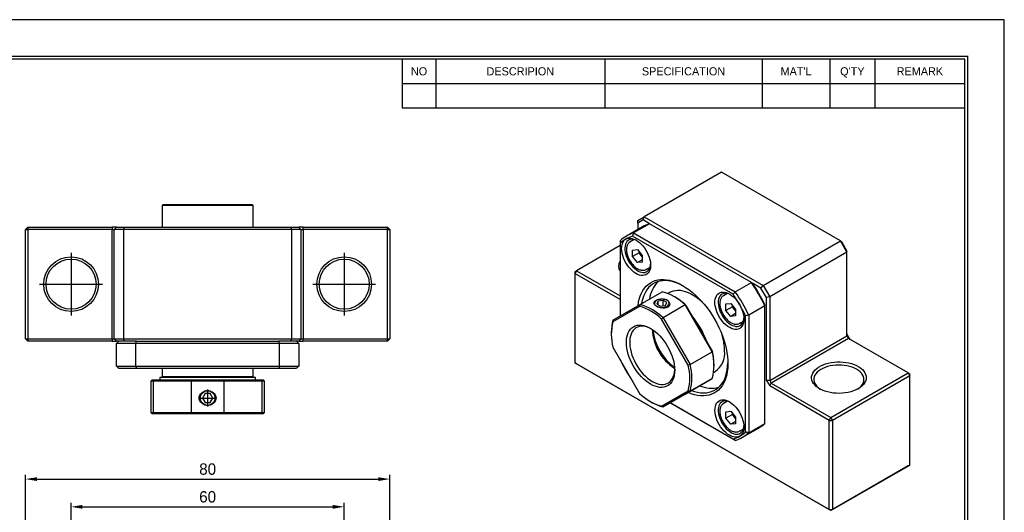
# Model space of a CAD drawing. Header units: millimetres. Extents: x 0 to 367, y 0 to 260.
# Tile 3 of 3: x 151 to 367, y 151 to 260. Entities that reach past the tile are written whole.
import ezdxf
from ezdxf.enums import TextEntityAlignment as Align

# ---------------------------------------------------------------- set-up
doc = ezdxf.new("R2010")
doc.units = ezdxf.units.MM
doc.linetypes.add('CENTER', pattern=[50.8, 31.75, -6.35, 6.35, -6.35])
doc.layers.get('DEFPOINTS').update_dxf_attribs({"linetype": 'CONTINUOUS'})
for name, color, linetype in [('center', 1, 'CENTER'), ('L1', 7, 'CONTINUOUS'), ('OUTLINE', 7, 'CONTINUOUS')]:
    doc.layers.add(name, color=color, linetype=linetype)
doc.dimstyles.get("Standard").update_dxf_attribs({"dimtxt": 2.5, "dimasz": 2.5, "dimexe": 0.9, "dimexo": 0, "dimgap": 0.9, "dimtad": 1, "dimdec": 3, "dimzin": 11, "dimdsep": 46, "dimtxsty": 'Standard', "dimcen": 0, "dimclrd": 5, "dimclre": 5, "dimclrt": 3, "dimadec": 0, "dimazin": 0, "dimtfac": 0.6, "dimtdec": 3, "dimtmove": 0, "dimatfit": 3, "dimfxl": 0, "dimtolj": 1, "dimtzin": 11, "dimarcsym": 0})

# ---------------------------------------------------------------- blocks, each defined once
blk = doc.blocks.new('표제란')
at = {"layer": 'L1', "color": 0}
for p, q in [((297, 210), (0, 210)), ((297, 0), (297, 210))]:
    blk.add_line(p, q, dxfattribs=at)
at = {"layer": 'L1'}
for p, q in [((190, 203), (190, 194.34)), ((196, 203), (196, 194.34)), ((226, 203), (226, 194.34)), ((254, 203), (254, 194.34)), ((266, 203), (266, 194.34)), ((274, 203), (274, 194.34)), ((190, 198.67), (290, 198.67)), ((190, 194.34), (290, 194.34))]:
    blk.add_line(p, q, dxfattribs=at)
at = {"layer": 'L1', "const_width": 0.25}
blk.add_lwpolyline([(290.5, 6.5), (290.5, 203.5), (10, 203.5), (10, 6.5)], close=True, dxfattribs=at)
at = {"layer": 'L1'}
blk.add_lwpolyline([(290, 7), (290, 203), (10.5, 203), (10.5, 7)], close=True, dxfattribs=at)
for s, p in [('NO', (193, 200.83)), ('DESCRIPION', (211, 200.83)), ('SPECIFICATION', (240, 200.83)), ("MAT'L", (260, 200.83)), ("Q'TY", (270, 200.83)), ('REMARK', (282, 200.83))]:
    blk.add_text(s, height=1.444, dxfattribs=at).set_placement(p, align=Align.MIDDLE_CENTER)
for tag, p in [('필렛', (179.25, 10.9)), ('모따기', (179.25, 8.3))]:
    blk.add_attdef(tag, text='', height=1.15, dxfattribs=at).set_placement(p, align=Align.MIDDLE_LEFT)
at = {"layer": 'OUTLINE', "ltscale": 0.5}
for tag, p, height in [('TITLE', (237.17, 24.41), 2.5), ('도번', (251.18, 15.64), 2.5), ('SCALE', (253.78, 9.55), 1.2), ('DATE', (277.02, 9.51), 1.2)]:
    blk.add_attdef(tag, p, '', height=height, dxfattribs=at)
blk = doc.blocks.new('*D4')
at = {"layer": 'DEFPOINTS', "color": 0}
for p in [(222.15, 152.63), (162.15, 113.27), (222.15, 113.27)]:
    blk.add_point(p, dxfattribs=at)
at = {"layer": 'OUTLINE', "color": 5, "lineweight": -2}
for p, q in [((162.15, 113.27), (162.15, 153.53)), ((164.65, 152.63), (219.65, 152.63)), ((222.15, 113.27), (222.15, 153.53))]:
    blk.add_line(p, q, dxfattribs=at)
at = {"layer": 'OUTLINE', "color": 5}
for points in [[(164.65, 153.05), (164.65, 152.21), (162.15, 152.63)], [(219.65, 153.05), (219.65, 152.21), (222.15, 152.63)]]:
    blk.add_solid(points, dxfattribs=at)
at = {"layer": 'OUTLINE', "color": 3, "insert": (192.15, 154.81), "char_height": 2.5, "attachment_point": 5}
blk.add_mtext('\\A1;60', dxfattribs=at)
blk = doc.blocks.new('*D5')
at = {"layer": 'DEFPOINTS', "color": 0}
for p in [(232.15, 158.72), (152.15, 109.02), (232.15, 109.02)]:
    blk.add_point(p, dxfattribs=at)
at = {"layer": 'OUTLINE', "color": 5, "lineweight": -2}
for p, q in [((152.15, 109.02), (152.15, 159.62)), ((154.65, 158.72), (229.65, 158.72)), ((232.15, 109.02), (232.15, 159.62))]:
    blk.add_line(p, q, dxfattribs=at)
at = {"layer": 'OUTLINE', "color": 5}
for points in [[(154.65, 159.13), (154.65, 158.3), (152.15, 158.72)], [(229.65, 159.13), (229.65, 158.3), (232.15, 158.72)]]:
    blk.add_solid(points, dxfattribs=at)
at = {"layer": 'OUTLINE', "color": 3, "insert": (192.15, 160.9), "char_height": 2.5, "attachment_point": 5}
blk.add_mtext('\\A1;80', dxfattribs=at)

msp = doc.modelspace()

# ---------------------------------------------------------------- linework, layer by layer
at = {"layer": 'center', "ltscale": 0.5}
for p, q in [((162.1479, 208.4224), (162.1479, 194.6224)), ((222.1479, 208.4224), (222.1479, 194.6224)), ((155.2479, 201.5224), (169.0479, 201.5224)), ((215.2479, 201.5224), (229.0479, 201.5224)), ((192.1479, 178.3739), (192.1479, 174.6709)), ((190.2964, 176.5224), (193.9994, 176.5224))]:
    msp.add_line(p, q, dxfattribs=at)
at = {"layer": 'OUTLINE'}
for p, q in [((305.0061, 226.1092), (288.0356, 216.3123)), ((331.1691, 211.0057), (305.0061, 226.1092)), ((182.3479, 219.0224), (182.1479, 218.8224)), ((182.1479, 218.8224), (182.1479, 214.0224)), ((202.1479, 218.8224), (182.1479, 218.8224)), ((182.3479, 219.0224), (201.9479, 219.0224)), ((202.1479, 218.8224), (201.9479, 219.0224)), ((202.1479, 214.0224), (202.1479, 218.8224)), ((286.6214, 215.4956), (288.0356, 216.3123)), ((287.8285, 215.6154), (288.0356, 216.3123)), ((288.0356, 216.3123), (314.1985, 201.2088)), ((289.224, 214.8098), (285.6885, 212.7688)), ((287.8285, 215.6154), (286.6214, 214.9183)), ((286.6214, 214.9183), (286.6214, 215.4956)), ((286.6214, 214.9183), (286.6214, 213.5056)), ((289.2239, 214.8098), (287.8285, 215.6154)), ((311.5959, 201.8948), (289.224, 214.8098)), ((152.6479, 214.0224), (152.1479, 213.5224)), ((152.1479, 213.5224), (152.6479, 213.5224)), ((152.1479, 189.5224), (152.1479, 213.5224)), ((152.6479, 214.0224), (152.6479, 213.5224)), ((152.6479, 214.0224), (171.1479, 214.0224)), ((171.1479, 213.5224), (152.6479, 213.5224)), ((152.6479, 213.5224), (152.6479, 189.5224)), ((171.1479, 214.0224), (171.1479, 213.5224)), ((171.6479, 214.0224), (171.1479, 214.0224)), ((171.1479, 213.5224), (171.6479, 213.5224)), ((171.1479, 189.5224), (171.1479, 213.5224)), ((172.1479, 214.0224), (171.6479, 213.5224)), ((172.1479, 214.0224), (171.6479, 214.0224)), ((173.6479, 213.5224), (171.6479, 213.5224)), ((171.6479, 189.5224), (171.6479, 213.5224)), ((172.1479, 214.0224), (173.855, 214.0224)), ((173.6479, 213.5224), (173.855, 214.0224)), ((210.6479, 213.5224), (173.6479, 213.5224)), ((173.6479, 213.5224), (173.6479, 189.5224)), ((173.855, 214.0224), (210.4408, 214.0224)), ((210.6479, 213.5224), (210.4408, 214.0224)), ((210.4408, 214.0224), (212.1479, 214.0224)), ((212.6479, 213.5224), (210.6479, 213.5224)), ((210.6479, 189.5224), (210.6479, 213.5224)), ((212.6479, 213.5224), (212.1479, 214.0224)), ((212.6479, 214.0224), (212.1479, 214.0224)), ((213.1479, 214.0224), (212.6479, 214.0224)), ((212.6479, 213.5224), (212.6479, 189.5224)), ((212.6479, 213.5224), (213.1479, 213.5224)), ((213.1479, 213.5224), (213.1479, 214.0224)), ((213.1479, 214.0224), (231.6479, 214.0224)), ((213.1479, 213.5224), (213.1479, 189.5224)), ((231.6479, 213.5224), (213.1479, 213.5224)), ((231.6479, 213.5224), (231.6479, 214.0224)), ((232.1479, 213.5224), (231.6479, 214.0224)), ((231.6479, 213.5224), (232.1479, 213.5224)), ((231.6479, 189.5224), (231.6479, 213.5224)), ((232.1479, 213.5224), (232.1479, 189.5224)), ((287.661, 214.1058), (284.1254, 212.0647)), ((307.5832, 199.3128), (285.4585, 212.0851)), ((285.6885, 212.7688), (308.0603, 199.8538)), ((282.7323, 209.9818), (273.1863, 204.4711)), ((282.7323, 210.5107), (282.7323, 194.5175)), ((285.8429, 211.3242), (284.9453, 210.806)), ((284.9453, 210.806), (285.0051, 210.8383)), ((314.1985, 201.2088), (331.1691, 211.0057)), ((332.5833, 208.5562), (331.1691, 211.0057)), ((331.1691, 211.0057), (331.3762, 210.886)), ((331.3762, 210.886), (332.5833, 208.7953)), ((285.493, 209.0127), (286.5537, 209.1075)), ((285.493, 207.5984), (285.493, 209.0127)), ((286.9073, 208.4148), (285.493, 207.5984)), ((286.5537, 209.1075), (287.6144, 207.788)), ((286.9073, 208.4148), (286.9073, 208.6677)), ((287.4376, 207.755), (286.9073, 208.4148)), ((287.6144, 207.5351), (287.4376, 207.755)), ((287.6144, 207.788), (287.6144, 206.3737)), ((332.5833, 208.5562), (315.6127, 198.7593)), ((332.5833, 208.5562), (332.5833, 208.7953)), ((332.5833, 190.184), (332.5833, 208.5562)), ((286.5537, 206.2789), (285.493, 207.5984)), ((287.6144, 206.8912), (286.5537, 206.2789)), ((287.6144, 206.3737), (286.5537, 206.2789)), ((273.1863, 204.4711), (272.8328, 203.8587)), ((272.8328, 204.2669), (273.1863, 204.4711)), ((272.8328, 204.2669), (272.8328, 203.8587)), ((272.8328, 203.8587), (272.8328, 184.2617)), ((282.7323, 198.1439), (272.8328, 203.8587)), ((273.1863, 204.4711), (282.7323, 198.9603)), ((288.445, 204.7437), (289.3426, 205.2619)), ((308.0603, 199.8538), (311.5959, 201.8948)), ((313.6985, 200.6809), (311.8258, 201.762)), ((313.6985, 200.6809), (314.1985, 201.2088)), ((314.1985, 201.2088), (315.6127, 198.7593)), ((287.1305, 197.0574), (292.0095, 199.874)), ((293.6426, 199.6615), (293.2917, 199.4589)), ((306.3429, 199.4898), (305.4453, 198.9716)), ((305.4453, 198.9716), (305.5051, 199.0039)), ((314.9056, 198.5902), (313.6985, 200.6809)), ((281.1933, 193.6288), (287.1305, 197.0574)), ((291.1082, 197.8012), (290.8093, 197.1573)), ((290.8093, 197.1573), (291.6258, 196.686)), ((292.2235, 197.9737), (291.1082, 197.8012)), ((291.1082, 196.9848), (291.1082, 197.8012)), ((291.6258, 196.686), (292.7412, 196.8585)), ((297.0724, 196.9513), (292.1933, 194.1347)), ((293.04, 197.5024), (292.2235, 197.9737)), ((292.2235, 196.7784), (292.2235, 197.9737)), ((292.7412, 196.8585), (293.04, 197.5024)), ((294.7545, 198.7169), (294.5424, 198.8394)), ((303.0095, 186.6678), (297.0724, 196.9513)), ((297.1726, 196.9211), (303.0335, 186.7697)), ((305.993, 197.1783), (307.0537, 197.2731)), ((305.993, 195.764), (305.993, 197.1783)), ((307.0537, 197.2731), (308.1144, 195.9536)), ((307.4073, 196.5804), (307.4073, 196.8333)), ((315.6127, 198.7593), (314.9056, 198.5902)), ((314.9056, 180.3871), (314.9056, 198.5902)), ((315.6127, 198.7593), (315.6127, 180.3871)), ((287.0302, 196.6531), (281.1693, 193.2686)), ((307.4073, 196.5804), (305.993, 195.764)), ((307.0537, 194.4445), (305.993, 195.764)), ((308.1144, 195.0568), (307.0537, 194.4445)), ((307.9376, 195.9206), (307.4073, 196.5804)), ((308.1144, 195.7007), (307.9376, 195.9206)), ((308.1144, 195.9536), (308.1144, 194.5394)), ((314.5521, 196.7745), (311.0165, 194.7335)), ((311.0165, 194.7335), (311.0165, 168.8993)), ((314.5521, 170.9403), (314.5521, 196.7745)), ((297.7302, 183.7082), (291.8693, 193.8595)), ((292.1933, 194.1347), (298.1305, 183.8512)), ((308.1144, 194.5394), (307.0537, 194.4445)), ((308.945, 192.9093), (309.8426, 193.4275)), ((310.3094, 169.0421), (310.3094, 194.5908)), ((280.8231, 190.9194), (280.8231, 190.6744)), ((332.9369, 189.9798), (332.5833, 190.5922)), ((152.1479, 189.5224), (152.6479, 189.5224)), ((152.1479, 189.5224), (152.6479, 189.0224)), ((152.6479, 189.5224), (171.1479, 189.5224)), ((152.6479, 189.5224), (152.6479, 189.0224)), ((171.1479, 189.0224), (152.6479, 189.0224)), ((171.1479, 189.5224), (171.6479, 189.5224)), ((171.1479, 189.5224), (171.1479, 189.0224)), ((171.1479, 189.0224), (171.6479, 189.0224)), ((171.6479, 189.5224), (173.6479, 189.5224)), ((172.1479, 189.0224), (171.6479, 189.5224)), ((171.6479, 189.0224), (172.1479, 189.0224)), ((173.855, 189.0224), (172.1479, 189.0224)), ((176.3286, 188.5224), (172.1479, 188.5224)), ((172.1479, 183.5224), (172.1479, 188.5224)), ((173.6479, 189.5224), (210.6479, 189.5224)), ((173.855, 189.0224), (173.6479, 189.5224)), ((176.5034, 189.0224), (173.855, 189.0224)), ((176.3286, 188.5224), (176.3286, 183.5224)), ((207.9672, 188.5224), (176.3286, 188.5224)), ((176.5034, 189.0224), (207.7924, 189.0224)), ((210.4408, 189.0224), (207.7924, 189.0224)), ((207.9672, 183.5224), (207.9672, 188.5224)), ((212.1479, 188.5224), (207.9672, 188.5224)), ((210.4408, 189.0224), (210.6479, 189.5224)), ((212.1479, 189.0224), (210.4408, 189.0224)), ((210.6479, 189.5224), (212.6479, 189.5224)), ((212.6479, 189.5224), (212.1479, 189.0224)), ((212.1479, 189.0224), (212.6479, 189.0224)), ((212.1479, 188.5224), (212.1479, 183.5224)), ((212.6479, 189.5224), (213.1479, 189.5224)), ((212.6479, 189.0224), (213.1479, 189.0224)), ((213.1479, 189.0224), (213.1479, 189.5224)), ((213.1479, 189.5224), (231.6479, 189.5224)), ((231.6479, 189.0224), (213.1479, 189.0224)), ((231.6479, 189.5224), (232.1479, 189.5224)), ((231.6479, 189.0224), (231.6479, 189.5224)), ((231.6479, 189.0224), (232.1479, 189.5224)), ((315.6127, 180.3871), (332.5833, 190.184)), ((332.9369, 189.5716), (315.9663, 179.7747)), ((332.5833, 190.184), (332.9369, 189.5716)), ((333.2904, 189.3676), (332.9369, 189.9798)), ((346.0183, 182.0199), (332.9369, 189.5716)), ((281.1693, 187.6805), (287.0302, 177.5292)), ((298.1305, 183.8512), (303.0095, 186.6678)), ((272.8328, 184.2617), (328.6942, 152.0136)), ((273.1863, 184.0576), (272.8328, 184.2617)), ((329.0478, 151.8094), (273.1863, 184.0576)), ((282.7323, 184.9735), (282.7323, 184.962)), ((172.1479, 183.5224), (176.3286, 183.5224)), ((174.4702, 183.0224), (172.6479, 183.0224)), ((176.5034, 183.0224), (174.4702, 183.0224)), ((176.3286, 183.5224), (207.9672, 183.5224)), ((207.7924, 183.0224), (176.5034, 183.0224)), ((182.1479, 183.0224), (182.1479, 181.2224)), ((202.1479, 181.2224), (202.1479, 183.0224)), ((209.8255, 183.0224), (207.7924, 183.0224)), ((207.9672, 183.5224), (212.1479, 183.5224)), ((211.6479, 183.0224), (209.8255, 183.0224)), ((303.2909, 182.1379), (303.6418, 182.3405)), ((303.3798, 183.5309), (303.3798, 183.7758)), ((329.0478, 172.223), (346.0183, 182.0199)), ((346.0183, 182.0199), (346.3719, 181.4075)), ((346.0183, 182.0199), (346.3719, 181.8157)), ((346.3719, 181.4075), (346.3719, 181.8157)), ((179.9479, 180.5224), (179.6479, 180.2224)), ((179.6479, 180.2224), (179.6479, 173.3224)), ((180.1715, 180.2224), (179.6479, 180.2224)), ((179.9479, 180.5224), (180.4376, 180.5224)), ((188.5679, 180.2224), (180.1715, 180.2224)), ((180.1715, 180.2224), (180.1715, 173.3224)), ((180.4376, 180.5224), (188.7261, 180.5224)), ((181.6479, 181.0224), (181.6479, 180.5224)), ((202.6479, 181.0224), (181.6479, 181.0224)), ((182.1479, 181.2224), (182.3479, 181.0224)), ((182.1479, 181.2224), (202.1479, 181.2224)), ((195.7278, 180.2224), (188.5679, 180.2224)), ((188.5679, 173.3224), (188.5679, 180.2224)), ((188.7261, 180.5224), (195.5696, 180.5224)), ((195.5696, 180.5224), (203.8582, 180.5224)), ((195.7278, 180.2224), (195.7278, 173.3224)), ((204.1243, 180.2224), (195.7278, 180.2224)), ((201.9479, 181.0224), (202.1479, 181.2224)), ((202.6479, 180.5224), (202.6479, 181.0224)), ((203.8582, 180.5224), (204.3479, 180.5224)), ((204.1243, 173.3224), (204.1243, 180.2224)), ((204.6479, 180.2224), (204.1243, 180.2224)), ((204.6479, 180.2224), (204.3479, 180.5224)), ((204.6479, 173.3224), (204.6479, 180.2224)), ((285.4585, 180.24), (285.4685, 180.2343)), ((285.4685, 180.2343), (285.4585, 180.24)), ((297.0724, 177.3929), (303.0095, 180.8214)), ((303.0095, 180.8214), (298.1305, 178.0048)), ((314.9056, 180.3871), (315.2592, 179.7747)), ((315.6127, 180.3871), (314.9056, 180.3871)), ((315.2592, 179.7747), (315.6127, 179.1624)), ((315.6127, 180.3871), (315.9663, 179.7747)), ((315.6127, 179.1624), (315.9663, 179.7747)), ((315.9663, 179.7747), (329.0478, 172.223)), ((346.3719, 181.4075), (329.4013, 171.6106)), ((346.3719, 161.8105), (346.3719, 181.4075)), ((191.5705, 177.5224), (190.9932, 176.5224)), ((192.7252, 177.5224), (191.5705, 177.5224)), ((193.3026, 176.5224), (192.7252, 177.5224)), ((291.8693, 174.7356), (297.7302, 178.1201)), ((298.1305, 178.0048), (292.1933, 174.5763)), ((292.1933, 174.5763), (297.0724, 177.3929)), ((328.6942, 171.6106), (315.6127, 179.1624)), ((190.9932, 176.5224), (191.5705, 175.5224)), ((191.5705, 175.5224), (192.7252, 175.5224)), ((192.7252, 175.5224), (193.3026, 176.5224)), ((289.4484, 175.7334), (289.6605, 175.6109)), ((293.7314, 175.4642), (307.5832, 167.4677)), ((308.0603, 167.1922), (293.7314, 175.4641)), ((306.3429, 175.8172), (305.4453, 175.299)), ((305.4453, 175.299), (305.5051, 175.3312)), ((179.6479, 173.3224), (179.9479, 173.0224)), ((179.6479, 173.3224), (180.1715, 173.3224)), ((180.1715, 173.3224), (188.5679, 173.3224)), ((188.5679, 173.3224), (195.7278, 173.3224)), ((195.7278, 173.3224), (204.1243, 173.3224)), ((204.1243, 173.3224), (204.6479, 173.3224)), ((204.3479, 173.0224), (204.6479, 173.3224)), ((305.993, 173.5056), (307.0537, 173.6004)), ((305.993, 172.0913), (305.993, 173.5056)), ((307.0537, 173.6004), (308.1144, 172.281)), ((307.4073, 172.9077), (307.4073, 173.1606)), ((180.4376, 173.0224), (179.9479, 173.0224)), ((188.7261, 173.0224), (180.4376, 173.0224)), ((195.5696, 173.0224), (188.7261, 173.0224)), ((203.8582, 173.0224), (195.5696, 173.0224)), ((204.3479, 173.0224), (203.8582, 173.0224)), ((307.4073, 172.9077), (305.993, 172.0913)), ((307.0537, 170.7719), (305.993, 172.0913)), ((308.1144, 171.3842), (307.0537, 170.7719)), ((308.1144, 170.8667), (307.0537, 170.7719)), ((307.9376, 172.248), (307.4073, 172.9077)), ((308.1144, 172.0281), (307.9376, 172.248)), ((308.1144, 172.281), (308.1144, 170.8667)), ((311.0165, 168.8993), (314.5521, 170.9403)), ((328.6942, 171.6106), (329.0478, 172.223)), ((328.6942, 152.0136), (328.6942, 171.6106)), ((328.6942, 171.6106), (329.4013, 171.6106)), ((329.0478, 172.223), (329.4013, 171.6106)), ((329.4013, 171.6106), (329.4013, 152.0136)), ((308.945, 169.2366), (309.8426, 169.7548)), ((309.6234, 167.8963), (313.1589, 169.9373)), ((346.0183, 161.6063), (329.0478, 151.8094)), ((329.4013, 152.0136), (346.3719, 161.8105)), ((346.3719, 161.8105), (346.0183, 161.6063)), ((328.6942, 152.0136), (329.4013, 152.0136)), ((329.0478, 151.8094), (328.6942, 152.0136)), ((329.4013, 152.0136), (329.0478, 151.8094))]:
    msp.add_line(p, q, dxfattribs=at)
at = {"layer": 'OUTLINE', "flags": 128}
for points in [[(284.0209, 206.2306), (283.7464, 206.7504), (283.5152, 207.2835), (283.3311, 207.8209), (283.1973, 208.3532), (283.1161, 208.8715), (283.0889, 209.3668), (283.1161, 209.8307), (283.1973, 210.2553), (283.3311, 210.6332), (283.5152, 210.958), (283.7464, 211.2241), (284.0209, 211.427)], [(286.4533, 211.093), (286.1438, 211.2301), (285.7688, 211.3411), (285.4096, 211.3849), (285.0732, 211.3606), (284.7656, 211.2689), (284.4926, 211.1112), (284.2593, 210.8907), (284.0701, 210.6113), (283.9285, 210.2784), (283.8371, 209.8981), (283.7976, 209.4774), (283.8108, 209.0243), (283.8764, 208.5471), (283.9932, 208.0548), (284.159, 207.5565), (284.3707, 207.0615), (284.6244, 206.5791), (284.9154, 206.1181), (285.2382, 205.6873), (285.5868, 205.2946), (285.9547, 204.9473), (286.3352, 204.652), (286.721, 204.414), (287.105, 204.2379), (287.4801, 204.1269), (287.8392, 204.0832), (288.1757, 204.1074), (288.4833, 204.1992), (288.7562, 204.3568), (288.9895, 204.5774), (289.1787, 204.8567), (289.3203, 205.1896), (289.4117, 205.57), (289.4476, 205.9061)], [(284.0209, 211.427), (284.3249, 211.5605), (284.6604, 211.6287), (285.022, 211.6305), (285.4039, 211.5658), (285.7998, 211.4358), (286.2033, 211.2425), (286.6079, 210.9891), (287.0071, 210.6796), (287.3943, 210.3191), (287.7634, 209.9135), (288.1082, 209.4692), (288.4233, 208.9935), (288.7036, 208.4941), (288.9444, 207.979), (289.1419, 207.4567), (289.2929, 206.9356), (289.3949, 206.4241), (289.4464, 205.9306), (289.4464, 205.4629), (289.3949, 205.0287), (289.2929, 204.635), (289.1419, 204.2883), (288.9444, 203.994), (288.7036, 203.757), (288.4233, 203.5812), (288.1082, 203.4693), (287.7634, 203.4232), (287.3943, 203.4436), (287.0071, 203.5302), (286.6079, 203.6816), (286.2033, 203.8953), (285.7998, 204.1679), (285.4039, 204.495), (285.022, 204.8712), (284.6604, 205.2905), (284.3249, 205.7461), (284.0209, 206.2306)], [(287.4376, 207.755), (287.562, 207.6123), (287.6144, 207.5589)], [(288.445, 204.7437), (288.4129, 204.7258), (288.3797, 204.7087)], [(286.6909, 196.8035), (286.7987, 197.5431), (286.9587, 198.2552), (287.1685, 198.9232), (287.4271, 199.5434), (287.733, 200.1128), (288.0848, 200.6282), (288.4806, 201.0871), (288.9183, 201.487), (289.3956, 201.8258), (289.9101, 202.1018), (290.459, 202.3136), (291.0396, 202.46), (291.6487, 202.5403), (292.2832, 202.554), (292.9398, 202.5011), (293.6151, 202.3819), (294.3056, 202.1969), (295.0076, 201.9472), (295.7174, 201.6341), (296.4315, 201.2591), (297.146, 200.8243), (297.8573, 200.3318), (298.5616, 199.7843), (299.2553, 199.1847), (299.9347, 198.536), (300.5963, 197.8416), (301.2366, 197.1052), (301.8524, 196.3306), (302.4404, 195.5218), (302.9975, 194.6831), (303.5209, 193.8187)], [(296.7008, 201.1022), (296.7001, 201.1026), (296.0038, 201.4604), (295.3123, 201.757), (294.629, 201.9908), (293.9577, 202.1604), (293.302, 202.2651), (292.6654, 202.3042), (292.0512, 202.2776), (291.4627, 202.1854), (290.9032, 202.028), (290.3754, 201.8064), (289.8824, 201.5217), (289.4266, 201.1754), (289.0106, 200.7694), (288.6366, 200.3058), (288.3065, 199.7871), (288.0221, 199.2161), (287.785, 198.5958), (287.5963, 197.9295), (287.4615, 197.2485)], [(301.2722, 197.0623), (300.7127, 197.6132), (300.1319, 198.1231), (299.5403, 198.5818), (298.9423, 198.9858), (298.3421, 199.3323), (297.744, 199.6188), (297.1524, 199.8431), (296.5716, 200.0038), (296.0057, 200.0996), (295.4588, 200.1299), (294.9348, 200.0943), (294.4375, 199.9933), (293.9705, 199.8275), (293.6426, 199.6615)], [(309.0209, 191.7984), (308.7168, 191.6649), (308.3813, 191.5968), (308.0197, 191.595), (307.6378, 191.6596), (307.2419, 191.7896), (306.8384, 191.9829), (306.4338, 192.2364), (306.0346, 192.5458), (305.6474, 192.9063), (305.2783, 193.312), (304.9335, 193.7563), (304.6184, 194.232), (304.3381, 194.7314), (304.0973, 195.2464), (303.8998, 195.7687), (303.7488, 196.2898), (303.6468, 196.8013), (303.5953, 197.2949), (303.5953, 197.7625), (303.6468, 198.1967), (303.7488, 198.5904), (303.8998, 198.9372), (304.0973, 199.2314), (304.3381, 199.4684), (304.6184, 199.6443), (304.9335, 199.7562), (305.2783, 199.8023), (305.6474, 199.7819), (306.0346, 199.6953), (306.4338, 199.5439), (306.8384, 199.3301), (307.2419, 199.0575), (307.6378, 198.7304), (308.0197, 198.3542), (308.3813, 197.9349), (308.7168, 197.4793), (309.0209, 196.9948)], [(305.1244, 199.3637), (304.8707, 199.1742), (304.659, 198.9237), (304.4932, 198.6168), (304.3764, 198.2593), (304.3108, 197.8579), (304.2976, 197.42), (304.3371, 196.9537), (304.4285, 196.4679), (304.5701, 195.9714), (304.7593, 195.4736), (304.9926, 194.9838), (305.2656, 194.511), (305.5732, 194.064), (305.9096, 193.6513), (306.2688, 193.2804), (306.6438, 192.9584), (307.0278, 192.6911), (307.4137, 192.4836), (307.7941, 192.3397), (308.162, 192.2622), (308.5107, 192.2524), (308.8334, 192.3105), (309.1244, 192.4355), (309.3781, 192.6251), (309.5898, 192.8756), (309.7556, 193.1824), (309.8724, 193.5399), (309.938, 193.9414), (309.9476, 194.0717)], [(290.7862, 196.6726), (291.0576, 196.5467), (291.3695, 196.4574), (291.7073, 196.4089), (292.0553, 196.4035), (292.3972, 196.4413), (292.717, 196.5208), (292.9998, 196.638), (293.2323, 196.7876), (293.4036, 196.9626), (293.5058, 197.1547), (293.5341, 197.355), (293.4871, 197.5541), (293.367, 197.7428), (293.1795, 197.9121), (292.9333, 198.0542), (292.64, 198.1625), (292.3132, 198.2318), (291.9683, 198.2589), (291.6213, 198.2426), (291.2885, 198.1836), (290.9854, 198.0847), (290.7263, 197.9505), (290.5232, 197.7873), (290.3856, 197.6026), (290.32, 197.4053), (290.3294, 197.2044), (290.4134, 197.0093), (290.5681, 196.8293), (290.7862, 196.6726)], [(309.0209, 196.9948), (309.2953, 196.475), (309.5265, 195.9419), (309.7106, 195.4046), (309.8444, 194.8722), (309.9256, 194.3539), (309.9528, 193.8586), (309.9256, 193.3947), (309.8444, 192.9702), (309.7106, 192.5923), (309.5265, 192.2675), (309.2953, 192.0013), (309.0209, 191.7984)], [(307.9376, 195.9206), (308.062, 195.778), (308.1144, 195.7245)], [(289.4498, 191.8184), (289.9696, 191.4888), (290.4844, 191.1035), (290.9893, 190.666), (291.4793, 190.1807), (291.9497, 189.6521), (292.3961, 189.0854), (292.8142, 188.4861), (293.1998, 187.8599), (293.5493, 187.2128), (293.8593, 186.5511), (294.1269, 185.8812), (294.3494, 185.2094), (294.5247, 184.5424), (294.6512, 183.8864), (294.7276, 183.2478), (294.7531, 182.6328), (294.7276, 182.0473), (294.6512, 181.4969), (294.5247, 180.9869), (294.3494, 180.5223), (294.1269, 180.1075), (293.8593, 179.7464), (293.5493, 179.4427), (293.1998, 179.1992), (292.8142, 179.0182), (292.3961, 178.9015), (291.9497, 178.8502), (291.4793, 178.8649), (290.9893, 178.9453), (290.4844, 179.0907), (289.9696, 179.2997), (289.4498, 179.5703), (288.93, 179.8999), (288.4152, 180.2852), (287.9103, 180.7227), (287.4203, 181.2081), (286.9498, 181.7366), (286.5034, 182.3033), (286.0854, 182.9026), (285.6998, 183.5288), (285.3503, 184.1759), (285.0403, 184.8376), (284.7727, 185.5075), (284.5502, 186.1793), (284.3748, 186.8463), (284.2484, 187.5023), (284.172, 188.1409), (284.1465, 188.7559), (284.172, 189.3414), (284.2484, 189.8918), (284.3748, 190.4018), (284.5502, 190.8664), (284.7727, 191.2812), (285.0403, 191.6423), (285.3503, 191.946), (285.6998, 192.1895), (286.0854, 192.3705), (286.5034, 192.4872), (286.9498, 192.5385), (287.4203, 192.5238), (287.9103, 192.4434), (288.4152, 192.298), (288.93, 192.089), (289.4498, 191.8184)], [(303.5209, 193.8187), (304.0077, 192.9333), (304.4555, 192.0315), (304.862, 191.1178), (305.225, 190.1972), (305.5426, 189.2744), (305.8131, 188.3542), (306.0352, 187.4415), (306.2077, 186.5409), (306.3297, 185.6571), (306.4006, 184.7949), (306.4199, 183.9586), (306.3877, 183.1526), (306.304, 182.3812), (306.1693, 181.6483), (305.9843, 180.9578), (305.75, 180.3133), (305.4675, 179.7182), (305.1384, 179.1754), (304.7644, 178.6879), (304.3474, 178.2583), (303.8896, 177.8887), (303.3933, 177.581), (302.8613, 177.337), (302.2962, 177.1578), (301.7009, 177.0444), (301.0787, 176.9973), (300.4327, 177.0169), (299.7663, 177.103), (299.083, 177.2552), (298.3864, 177.4727), (297.6904, 177.7497)], [(308.945, 192.9093), (308.9129, 192.8914), (308.8797, 192.8743)], [(289.6304, 191.7106), (289.3026, 191.874), (288.807, 192.0724), (288.3216, 192.2075), (287.8514, 192.2779), (287.4012, 192.2828), (286.9757, 192.2221), (286.5792, 192.0966), (286.2158, 191.9075), (285.8892, 191.6567), (285.6028, 191.3468), (285.3594, 190.9811), (285.1617, 190.5631), (285.0116, 190.0973), (284.9107, 189.5885), (284.8599, 189.0417), (284.8599, 188.4627), (284.9107, 187.8574), (285.0116, 187.232), (285.1617, 186.5929), (285.3594, 185.9467), (285.6028, 185.3), (285.8892, 184.6594), (286.2158, 184.0315), (286.5792, 183.4228), (286.9757, 182.8395), (287.4012, 182.2876), (287.8514, 181.7727), (288.3216, 181.3002), (288.807, 180.8749), (289.3026, 180.5011), (289.8033, 180.1827), (290.3041, 179.9229), (290.7997, 179.7245), (291.2851, 179.5894), (291.7553, 179.5191), (292.2055, 179.5142), (292.631, 179.5748), (293.0275, 179.7003), (293.3909, 179.8894), (293.7175, 180.1402), (294.0039, 180.4501), (294.2472, 180.8158), (294.445, 181.2338), (294.5951, 181.6996), (294.696, 182.2085), (294.7467, 182.7552), (294.75, 182.8422)], [(298.4608, 178.1947), (299.1198, 177.9702), (299.7911, 177.8006), (300.4468, 177.6959), (301.0834, 177.6568), (301.6976, 177.6834), (302.2861, 177.7756), (302.8457, 177.933), (303.3734, 178.1546), (303.8664, 178.4393), (304.3222, 178.7856), (304.7382, 179.1916), (305.1122, 179.6552), (305.4423, 180.1739), (305.7267, 180.7449), (305.9639, 181.3652), (306.1525, 182.0315), (306.2917, 182.7401), (306.3806, 183.4874), (306.4187, 184.2684)], [(335.0582, 178.5501), (334.5657, 178.2956), (334.0277, 178.0738), (333.4507, 177.8876), (332.8417, 177.7391), (332.2082, 177.6302), (331.5577, 177.5622), (330.8982, 177.536), (330.2377, 177.5517), (329.5842, 177.6093), (328.9457, 177.7081), (328.3299, 177.8468), (327.7442, 178.0238), (327.1958, 178.2369), (326.6914, 178.4836), (326.237, 178.7607), (325.8382, 179.0651), (325.4998, 179.3929), (325.226, 179.7403), (325.02, 180.1029), (324.8843, 180.4764), (324.8207, 180.8562), (324.8298, 181.2378), (324.9115, 181.6165), (325.065, 181.9877), (325.2882, 182.3469), (325.5785, 182.6897), (325.9324, 183.012), (326.3456, 183.3099), (326.8131, 183.5798), (327.3291, 183.8183), (327.8874, 184.0226), (328.4813, 184.1902), (329.1035, 184.3191), (329.7465, 184.4077), (330.4025, 184.4549), (331.0635, 184.4601), (331.7215, 184.4234), (332.3684, 184.3451), (332.9966, 184.2261), (333.5982, 184.068), (334.1661, 183.8727), (334.6933, 183.6425), (335.1735, 183.3802), (335.6007, 183.0889), (335.9699, 182.7724), (336.2764, 182.4343), (336.5167, 182.0788), (336.6878, 181.7102), (336.7876, 181.3329), (336.815, 180.9516), (336.7695, 180.5709), (336.6517, 180.1954), (336.4631, 179.8296), (336.2059, 179.4781), (335.8833, 179.145), (335.4992, 178.8344), (335.0582, 178.5501)], [(334.7046, 182.8362), (334.236, 183.0775), (333.7227, 183.2864), (333.1715, 183.4601), (332.5896, 183.5964), (331.9846, 183.6936), (331.3644, 183.7503), (330.737, 183.7658), (330.1106, 183.74), (329.4934, 183.6731), (328.8935, 183.566), (328.3186, 183.4201), (327.7762, 183.2373), (327.2735, 183.0201), (326.817, 182.7712), (326.4126, 182.4938), (326.0655, 182.1917), (325.7804, 181.8687), (325.561, 181.529), (325.41, 181.1771), (325.3295, 180.8176), (325.3206, 180.4551), (325.3832, 180.0944), (325.5167, 179.7401), (325.7193, 179.397), (325.9883, 179.0694), (326.3202, 178.7617), (326.7108, 178.4778), (326.7567, 178.4484)], [(334.8744, 178.4484), (335.0232, 178.5463), (335.3995, 178.8365), (335.7161, 179.1496), (335.9688, 179.4815), (336.1543, 179.8278), (336.2702, 180.1841), (336.315, 180.5457), (336.2881, 180.9079), (336.1898, 181.266), (336.0215, 181.6153), (335.7854, 181.9512), (335.4844, 182.2693), (335.1226, 182.5656), (334.7046, 182.8362)], [(304.5209, 170.7236), (304.2533, 171.2291), (304.0265, 171.7475), (303.8442, 172.2703), (303.7093, 172.7892), (303.6239, 173.2956), (303.5896, 173.7814), (303.6068, 174.2387), (303.6752, 174.6601), (303.7938, 175.0388), (303.9606, 175.3687), (304.173, 175.6443), (304.4274, 175.8613), (304.7198, 176.0161), (305.0454, 176.1063), (305.3989, 176.1302), (305.7747, 176.0877), (306.1667, 175.9793), (306.5684, 175.8068), (306.9734, 175.573), (307.3751, 175.2817), (307.767, 174.9376), (308.1428, 174.5463), (308.4963, 174.1141), (308.8219, 173.648), (309.1143, 173.1556), (309.3687, 172.6449), (309.5811, 172.1241), (309.7479, 171.6016), (309.8665, 171.086), (309.9349, 170.5856), (309.9521, 170.1084), (309.9178, 169.6622), (309.8325, 169.2543), (309.6975, 168.8912), (309.5152, 168.5789), (309.2884, 168.3224), (309.0209, 168.1258)], [(306.9533, 175.5859), (306.6438, 175.7231), (306.2688, 175.8341), (305.9096, 175.8778), (305.5732, 175.8536), (305.2656, 175.7618), (304.9926, 175.6042), (304.7593, 175.3836), (304.5701, 175.1043), (304.4285, 174.7714), (304.3371, 174.391), (304.2976, 173.9704), (304.3108, 173.5172), (304.3764, 173.0401), (304.4932, 172.5477), (304.659, 172.0495), (304.8707, 171.5545), (305.1244, 171.072), (305.4154, 170.6111), (305.7382, 170.1803), (306.0868, 169.7875), (306.4547, 169.4403), (306.8352, 169.1449), (307.221, 168.907), (307.605, 168.7309), (307.9801, 168.6199), (308.3392, 168.5761), (308.6757, 168.6004), (308.9833, 168.6921), (309.2562, 168.8498), (309.4895, 169.0703), (309.6787, 169.3497), (309.8203, 169.6826), (309.9117, 170.063), (309.9476, 170.3991)], [(307.9376, 172.248), (308.062, 172.1053), (308.1144, 172.0519)], [(309.0209, 168.1258), (308.7079, 167.9895), (308.3618, 167.9223), (307.9885, 167.9252), (307.5944, 167.9982), (307.1862, 168.1401), (306.7709, 168.3484), (306.3555, 168.6196), (305.9473, 168.9491), (305.5532, 169.3311), (305.1799, 169.7592), (304.8338, 170.226), (304.5209, 170.7236)], [(308.945, 169.2366), (308.9129, 169.2188), (308.8797, 169.2017)]]:
    msp.add_lwpolyline(points, dxfattribs=at)
at = {"layer": 'OUTLINE'}
for centre, radius in [((162.1479, 201.5224), 6), ((162.1479, 201.5224), 5.5), ((222.1479, 201.5224), 6), ((222.1479, 201.5224), 5.5), ((192.1479, 176.5224), 1.61)]:
    msp.add_circle(centre, radius, dxfattribs=at)
for centre, radius, start, end in [((291.9583, 206.6526), 8.6033, 108.531321, 119.967065), ((288.409, 204.6446), 8.5676, 108.513881, 131.496871), ((288.2299, 204.1309), 8.4231, 109.209001, 119.979989), ((288.2366, 204.1343), 8.4236, 120.030856, 130.801466), ((289.4199, 209.3471), 2.5425, 198.459781, 218.769495), ((284.5401, 205.4916), 2.145, 147.434884, 212.56523), ((295.8348, 197.4345), 6.658, 135.733944, 172.80025), ((275.0123, 177.3598), 44.0492, 26.1519, 33.8481), ((275.8526, 177.8449), 43.1984, 26.381644, 33.618356), ((288.8965, 188.635), 11.6621, 45.487539, 74.517838), ((305.9386, 197.567), 1.9726, 59.04182, 114.376842), ((271.655, 175.4241), 43.1452, 29.997189, 33.619996), ((271.4768, 175.3187), 44.0492, 26.1519, 33.8481), ((284.0174, 185.8184), 11.6621, 45.487539, 74.517838), ((292.27, 196.7128), 1.5139, 35.822893, 84.182484), ((287.6898, 186.6779), 13.9588, 47.207203, 59.594699), ((271.6564, 175.4201), 43.1459, 26.380036, 30.002801), ((283.9307, 185.6959), 11.3871, 45.800395, 74.204982), ((309.9199, 197.5127), 2.5425, 198.459736, 218.769489), ((292.2112, 190.4746), 11.3898, 165.799998, 194.200002), ((290.159, 191.0236), 9.3365, 163.797507, 180.639777), ((284.937, 183.0892), 17.8065, 19.570301, 40.429699), ((300.5373, 192.0951), 10.7448, 182.569978, 237.430022), ((301.494, 192.6473), 11.7256, 185.161698, 234.832924), ((301.7061, 192.7698), 11.8056, 186.231385, 233.763237), ((293.4487, 186.7541), 12.2656, 0.770371, 16.547531), ((291.7168, 183.7446), 11.6649, 345.487192, 14.512808), ((289.4195, 183.6782), 13.9606, 0.400535, 12.793879), ((300.7605, 186.402), 4.9797, 305.353018, 5.959161), ((321.3853, 204.1327), 43.1459, 206.380036, 210.002801), ((286.8378, 180.928), 11.6649, 345.487192, 14.512808), ((290.585, 186.3583), 7.5849, 201.075882, 210.068549), ((321.3867, 204.1287), 43.1452, 209.997189, 213.619996), ((290.5938, 186.3423), 7.5845, 209.931357, 218.924341), ((286.6884, 180.9142), 11.3898, 345.799998, 14.200002), ((294.9689, 185.6928), 11.3871, 225.800395, 254.204982), ((302.7999, 185.2238), 6.5357, 246.829065, 284.620856), ((294.5168, 183.882), 9.5914, 239.580689, 255.980691), ((309.9199, 173.8401), 2.5425, 198.459872, 218.769353), ((308.8558, 177.383), 8.5997, 300.025105, 311.481769), ((305.3398, 175.3164), 8.5676, 288.513881, 311.496871), ((304.8052, 175.4185), 8.4236, 300.030856, 310.801466), ((304.8118, 175.4219), 8.4231, 289.209001, 299.979989)]:
    msp.add_arc(centre, radius, start, end, dxfattribs=at)
for points in [[(285.6885, 212.7688), (285.6116, 212.541), (285.5349, 212.3131), (285.4585, 212.0851)], [(282.7323, 211.0617), (282.7323, 210.8782), (282.7323, 210.6946), (282.7323, 210.5107)], [(311.5959, 201.8948), (311.6728, 201.8504), (311.7494, 201.8061), (311.8258, 201.762)], [(308.0603, 199.8538), (307.9015, 199.6733), (307.7424, 199.4929), (307.5832, 199.3128)], [(287.1305, 197.0574), (287.0972, 196.9226), (287.0637, 196.7879), (287.0302, 196.6531)], [(297.0724, 196.9513), (297.1057, 196.9413), (297.1391, 196.9313), (297.1726, 196.9211)], [(314.5521, 196.7745), (314.5521, 196.8633), (314.5521, 196.9518), (314.5521, 197.04)], [(311.0165, 194.7335), (310.7808, 194.6862), (310.5451, 194.6386), (310.3094, 194.5908)], [(281.1933, 193.6288), (281.1853, 193.5087), (281.1773, 193.3886), (281.1693, 193.2686)], [(292.1933, 194.1347), (292.0852, 194.0431), (291.9772, 193.9514), (291.8693, 193.8595)], [(172.1479, 188.5224), (172.3146, 188.6891), (172.4813, 188.8558), (172.6479, 189.0224)], [(176.3286, 188.5224), (176.3865, 188.6891), (176.4448, 188.8558), (176.5034, 189.0224)], [(207.9672, 188.5224), (207.9092, 188.6891), (207.8509, 188.8558), (207.7924, 189.0224)], [(212.1479, 188.5224), (211.9812, 188.6891), (211.8145, 188.8558), (211.6479, 189.0224)], [(303.0095, 186.6678), (303.0176, 186.7016), (303.0256, 186.7356), (303.0335, 186.7697)], [(298.1305, 183.8512), (297.9971, 183.8034), (297.8637, 183.7557), (297.7302, 183.7082)], [(172.1479, 183.5224), (172.3146, 183.3557), (172.4813, 183.189), (172.6479, 183.0224)], [(176.3286, 183.5224), (176.3865, 183.3557), (176.4448, 183.189), (176.5034, 183.0224)], [(207.9672, 183.5224), (207.9092, 183.3557), (207.8509, 183.189), (207.7924, 183.0224)], [(212.1479, 183.5224), (211.9812, 183.3557), (211.8145, 183.189), (211.6479, 183.0224)], [(180.1715, 180.2224), (180.2601, 180.3224), (180.3488, 180.4224), (180.4376, 180.5224)], [(188.5679, 180.2224), (188.6208, 180.3224), (188.6735, 180.4224), (188.7261, 180.5224)], [(195.7278, 180.2224), (195.675, 180.3224), (195.6222, 180.4224), (195.5696, 180.5224)], [(204.1243, 180.2224), (204.0357, 180.3224), (203.947, 180.4224), (203.8582, 180.5224)], [(298.1305, 178.0048), (297.9971, 178.0433), (297.8637, 178.0818), (297.7302, 178.1201)], [(180.1715, 173.3224), (180.2601, 173.2224), (180.3488, 173.1224), (180.4376, 173.0224)], [(188.5679, 173.3224), (188.6208, 173.2224), (188.6735, 173.1224), (188.7261, 173.0224)], [(195.7278, 173.3224), (195.675, 173.2224), (195.6222, 173.1224), (195.5696, 173.0224)], [(204.1243, 173.3224), (204.0357, 173.2224), (203.947, 173.1224), (203.8582, 173.0224)], [(292.1933, 174.5763), (292.0852, 174.6293), (291.9772, 174.6825), (291.8693, 174.7356)], [(311.0165, 168.8993), (310.7808, 168.9467), (310.5451, 168.9942), (310.3094, 169.0421)], [(308.0603, 167.1922), (307.9015, 167.2839), (307.7424, 167.3758), (307.5832, 167.4677)]]:
    msp.add_open_spline(points, degree=3, dxfattribs=at)
for points, knots in [([(285.0147, 210.8369), (284.9482, 210.8019), (284.7961, 210.7218), (284.5992, 210.5315), (284.4228, 210.284), (284.2895, 209.9901), (284.2008, 209.6551), (284.1652, 209.3589), (284.1625, 209.1751), (284.1617, 209.1219)], [0, 0, 0, 0, 0.12303605, 0.28159486, 0.44061699, 0.60192745, 0.76602076, 0.93222621, 1, 1, 1, 1]), ([(284.1617, 209.1219), (284.163, 209.0511), (284.1669, 208.8464), (284.2097, 208.4917), (284.3041, 208.0597), (284.4429, 207.6225), (284.6226, 207.1884), (284.84, 206.7651), (285.0909, 206.3601), (285.371, 205.9809), (285.6754, 205.6341), (285.9989, 205.3262), (286.3361, 205.063), (286.6816, 204.8496), (287.0296, 204.6906), (287.3739, 204.5906), (287.7083, 204.5512), (288.0215, 204.5802), (288.2444, 204.6354), (288.3495, 204.6981), (288.3695, 204.71)], [0, 0, 0, 0, 0.03167379, 0.09152076, 0.15130857, 0.21101062, 0.27063891, 0.33022275, 0.38979772, 0.44939709, 0.5090525, 0.56880377, 0.62868786, 0.68872929, 0.74891895, 0.80913496, 0.86906546, 0.92826455, 0.98635853, 1, 1, 1, 1]), ([(305.5147, 199.0025), (305.4482, 198.9675), (305.2961, 198.8874), (305.0992, 198.6972), (304.9228, 198.4496), (304.7895, 198.1557), (304.7008, 197.8207), (304.6652, 197.5245), (304.6625, 197.3407), (304.6617, 197.2875)], [0, 0, 0, 0, 0.12303604, 0.28159483, 0.44061709, 0.60192743, 0.76602079, 0.93222622, 1, 1, 1, 1]), ([(290.3518, 197.0231), (290.2884, 197.1011), (290.2426, 197.1825), (290.1936, 197.3449), (290.1896, 197.4286), (290.2289, 197.5929), (290.2711, 197.673), (290.4088, 197.8308), (290.5005, 197.9038), (290.7296, 198.0368), (290.8638, 198.0944), (291.1584, 198.1873), (291.315, 198.2216), (291.638, 198.2649), (291.8025, 198.2735), (292.1207, 198.265), (292.2745, 198.2483), (292.4234, 198.2189)], [0, 0, 0, 0, 0.125, 0.125, 0.25, 0.25, 0.375, 0.375, 0.5, 0.5, 0.625, 0.625, 0.75, 0.75, 0.875, 0.875, 1, 1, 1, 1]), ([(291.4259, 196.403), (291.1761, 196.4603), (290.9452, 196.5481), (290.6637, 196.7107), (290.5829, 196.7685), (290.4467, 196.8914), (290.3914, 196.9569), (290.3518, 197.0231)], [0, 0, 0, 0, 0.5, 0.5, 0.75, 0.75, 1, 1, 1, 1]), ([(293.4975, 197.5989), (293.5608, 197.5062), (293.606, 197.4083), (293.656, 197.2029), (293.6598, 197.0995), (293.6212, 196.8961), (293.5775, 196.7949), (293.4417, 196.6134), (293.3476, 196.5309), (293.1205, 196.399), (292.9846, 196.3478), (292.6926, 196.2811), (292.5339, 196.2646), (292.0539, 196.2598), (291.7218, 196.3149), (291.4259, 196.403)], [0, 0, 0, 0, 0.125, 0.125, 0.25, 0.25, 0.375, 0.375, 0.5, 0.5, 0.625, 0.625, 0.75, 0.75, 1, 1, 1, 1]), ([(292.4234, 198.2189), (292.5494, 198.2017), (292.6697, 198.1748), (292.8936, 198.1028), (292.9992, 198.0567), (293.2774, 197.8959), (293.4181, 197.7551), (293.4975, 197.5989)], [0, 0, 0, 0, 0.25, 0.25, 0.5, 0.5, 1, 1, 1, 1]), ([(304.6617, 197.2875), (304.663, 197.2167), (304.6669, 197.012), (304.7097, 196.6573), (304.8041, 196.2253), (304.9429, 195.7881), (305.1226, 195.354), (305.34, 194.9307), (305.5909, 194.5257), (305.871, 194.1465), (306.1754, 193.7997), (306.4989, 193.4918), (306.8361, 193.2286), (307.1816, 193.0152), (307.5296, 192.8562), (307.8739, 192.7562), (308.2083, 192.7168), (308.5215, 192.7458), (308.7444, 192.801), (308.8495, 192.8637), (308.8695, 192.8756)], [0, 0, 0, 0, 0.03167377, 0.09152076, 0.1513086, 0.21101055, 0.27063883, 0.33022282, 0.38979769, 0.44939706, 0.50905247, 0.56880373, 0.62868782, 0.68872924, 0.7489189, 0.8091349, 0.8690654, 0.92826448, 0.98635837, 1, 1, 1, 1]), ([(191.3884, 175.0576), (191.2389, 175.1173), (191.0952, 175.1962), (190.8371, 175.385), (190.7184, 175.498), (190.5206, 175.7516), (190.4413, 175.8905), (190.3295, 176.1971), (190.3005, 176.3557), (190.2995, 176.6807), (190.3281, 176.8418), (190.4384, 177.1482), (190.5182, 177.2898), (190.7182, 177.5467), (190.8374, 177.6601), (191.0975, 177.8501), (191.238, 177.9271), (191.3884, 177.9872)], [0, 0, 0, 0, 0.125, 0.125, 0.25, 0.25, 0.375, 0.375, 0.5, 0.5, 0.625, 0.625, 0.75, 0.75, 0.875, 0.875, 1, 1, 1, 1]), ([(191.3884, 177.9872), (191.5057, 178.048), (191.6295, 178.0943), (191.8842, 178.1564), (192.0174, 178.1724), (192.411, 178.1723), (192.6741, 178.1081), (192.9074, 177.9872)], [0, 0, 0, 0, 0.25, 0.25, 0.5, 0.5, 1, 1, 1, 1]), ([(192.9074, 177.9872), (193.0566, 177.9276), (193.1972, 177.8508), (193.4593, 177.6595), (193.5755, 177.5486), (193.7731, 177.2964), (193.8548, 177.1529), (193.9654, 176.8503), (193.9953, 176.6873), (193.9962, 176.3653), (193.9672, 176.202), (193.8581, 175.8983), (193.7772, 175.7547), (193.4803, 175.3727), (193.2063, 175.1771), (192.9074, 175.0576)], [0, 0, 0, 0, 0.125, 0.125, 0.25, 0.25, 0.375, 0.375, 0.5, 0.5, 0.625, 0.625, 0.75, 0.75, 1, 1, 1, 1]), ([(305.5147, 175.3298), (305.4482, 175.2948), (305.2961, 175.2148), (305.0992, 175.0245), (304.9228, 174.777), (304.7895, 174.483), (304.7008, 174.1481), (304.6652, 173.8519), (304.6625, 173.6681), (304.6617, 173.6149)], [0, 0, 0, 0, 0.123036, 0.28159501, 0.44061724, 0.60192752, 0.76602053, 0.93222624, 1, 1, 1, 1]), ([(192.9074, 175.0576), (192.6747, 174.9369), (192.4128, 174.8723), (192.0145, 174.8724), (191.8845, 174.8883), (191.6297, 174.9504), (191.5044, 174.9974), (191.3884, 175.0576)], [0, 0, 0, 0, 0.5, 0.5, 0.75, 0.75, 1, 1, 1, 1]), ([(304.6617, 173.6149), (304.663, 173.544), (304.6669, 173.3394), (304.7097, 172.9847), (304.8041, 172.5526), (304.9429, 172.1154), (305.1226, 171.6813), (305.34, 171.258), (305.5909, 170.8531), (305.871, 170.4738), (306.1754, 170.1271), (306.4989, 169.8192), (306.8361, 169.5559), (307.1816, 169.3425), (307.5296, 169.1835), (307.8739, 169.0836), (308.2083, 169.0442), (308.5215, 169.0732), (308.7444, 169.1283), (308.8495, 169.191), (308.8695, 169.2029)], [0, 0, 0, 0, 0.03167378, 0.09152077, 0.1513084, 0.21101046, 0.27063885, 0.33022266, 0.38979762, 0.44939693, 0.5090524, 0.56880367, 0.62868774, 0.68872919, 0.74891885, 0.80913489, 0.86906532, 0.92826446, 0.98635829, 1, 1, 1, 1])]:
    msp.add_open_spline(points, degree=3, knots=knots, dxfattribs=at)

# ---------------------------------------------------------------- block references
at = {"layer": 'OUTLINE', "xscale": 1.236197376, "yscale": 1.236197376, "zscale": 1.236197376}
msp.add_blockref('표제란', (0, 0), dxfattribs=at)

# ---------------------------------------------------------------- dimensions: what is measured, and where the dimension line sits
at = {"layer": 'OUTLINE'}
for base, p1, p2, picture, middle in [((232.1479, 158.718), (152.1479, 109.0224), (232.1479, 109.0224), '*D5', (192.1479, 160.8996)), ((222.1479, 152.6311), (162.1479, 113.2656), (222.1479, 113.2656), '*D4', (192.1479, 154.8127))]:
    dim = msp.add_linear_dim(base=base, p1=p1, p2=p2, dimstyle='Standard', dxfattribs=at)
    dim.commit()
    dim.dimension.update_dxf_attribs({"geometry": picture, "text_midpoint": middle})

doc.saveas('drawing.dxf')
